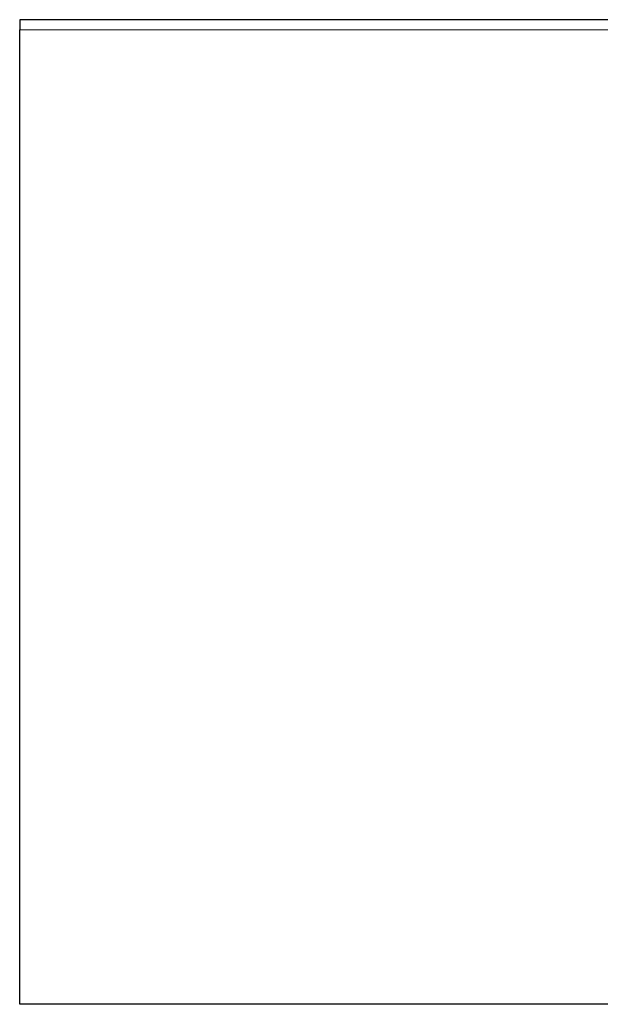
# Model space of a CAD drawing. Header units: inches. Extents: x 0 to 29700, y -16 to 21000.
# Tile 164 of 235: x 8885 to 9408, y 16094 to 16980. Entities that reach past the tile are written whole.
import ezdxf

# ---------------------------------------------------------------- set-up
doc = ezdxf.new("R2010")
doc.units = ezdxf.units.IN
doc.layers.add('1', color=7, linetype='Continuous', true_color=0xffffff)

msp = doc.modelspace()

# ---------------------------------------------------------------- linework, layer by layer
at = {"layer": '1', "color": 2, "linetype": 'Continuous', "lineweight": 25}
for p, q in [((8885.267, 16979.607), (8885.267, 16970.607)), ((11585.267, 16979.607), (8885.267, 16979.607)), ((8885.267, 16093.607), (8885.267, 16970.607)), ((11585.267, 16093.607), (8885.267, 16093.607))]:
    msp.add_line(p, q, dxfattribs=at)
at = {"layer": '1', "color": 110, "linetype": 'Continuous', "lineweight": 13}
msp.add_line((11585.267, 16970.607), (8885.267, 16970.607), dxfattribs=at)

doc.saveas('drawing.dxf')
